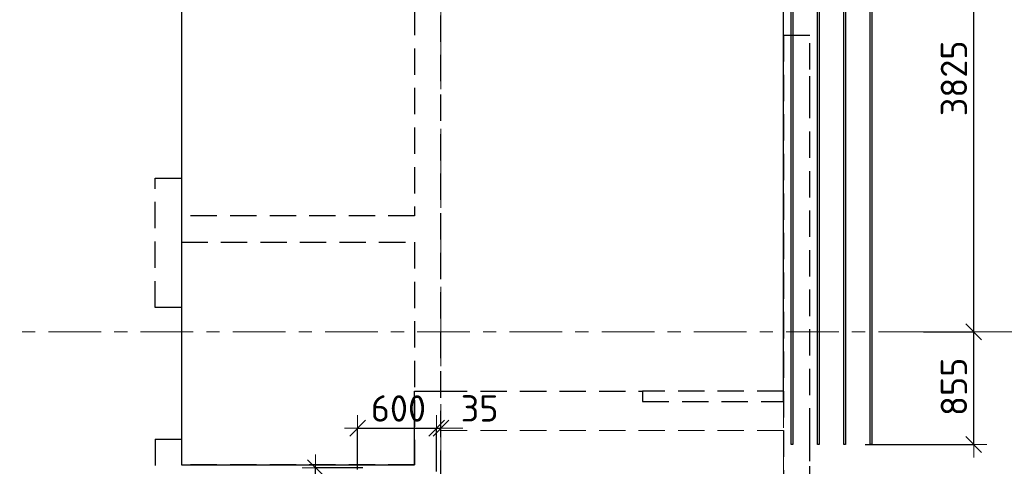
# Model space of a CAD drawing. Header units: metres. Extents: x -38 to 107, y -15 to 21.
# Tile 41 of 89: x 39.85 to 47.33, y 11.78 to 15.17. Entities that reach past the tile are written whole.
import ezdxf

# ---------------------------------------------------------------- set-up
doc = ezdxf.new("R2010")
doc.units = ezdxf.units.M
doc.header["$PDMODE"] = 65
for name, pattern in [('______11', [0.5, 0.4, -0.05, 0, -0.05]), ('______2', [0.27, 0.2, -0.07]), ('______3', [0.5, 0.4, -0.1]), ('______5', [1.1, 0.8, -0.1, 0.1, -0.1])]:
    doc.linetypes.add(name, pattern=pattern)
for name, color, linetype, lineweight in [('XR$2$Осевая линия (1)', 7, '______5', 13), ('XR$3$Балка (1)', 7, '______3', 13), ('XR$3$Перекрытие (1)', 7, 'Continuous', 35), ('XR$3$Размерная линия (1)', 7, 'Continuous', 13)]:
    doc.layers.add(name, color=color, linetype=linetype, lineweight=lineweight)
doc.layers.add('XR$3$Арм.стержн.Доп. Арм верхн.зоны Х', color=7, linetype='Continuous', lineweight=35, true_color=0x8c8cff)
doc.layers.add('XR$5$Стена_ бетон несущ.', color=7, linetype='Continuous', lineweight=70, true_color=0xb4b496)
doc.styles.add('ISOCPEUR', font='txt')
doc.dimstyles.new('DIMSTYLE_3', dxfattribs={"dimtxt": 0.2, "dimasz": 0.2, "dimexe": 0, "dimexo": 0, "dimgap": 0.1, "dimtad": 2, "dimdec": 0, "dimlfac": 1000, "dimrnd": 5, "dimzin": 12, "dimdsep": 46, "dimtxsty": 'ISOCPEUR', "dimblk1": 'ALL_ML_STRICH', "dimblk2": 'ALL_ML_STRICH', "dimsah": 1, "dimcen": 0, "dimclrd": 7, "dimclre": 256, "dimclrt": 7, "dimadec": 0, "dimazin": 0, "dimtfac": 1, "dimtdec": 0, "dimtix": 1, "dimtmove": 2, "dimatfit": 3, "dimfxl": 0, "dimtzin": 0, "dimlwd": 0, "dimlwe": -3, "dimarcsym": 0})
doc.dimstyles.new('DIMSTYLE_6', dxfattribs={"dimtxt": 0.2, "dimasz": 0.2, "dimexe": 0, "dimexo": 0, "dimgap": 0.1, "dimtad": 2, "dimdec": 0, "dimlfac": 1000, "dimrnd": 5, "dimzin": 12, "dimdsep": 46, "dimtxsty": 'ISOCPEUR', "dimblk1": 'ALL_ML_STRICH', "dimblk2": 'ALL_ML_STRICH', "dimsah": 1, "dimcen": 0, "dimclrd": 7, "dimclre": 256, "dimclrt": 7, "dimadec": 0, "dimazin": 0, "dimtfac": 1, "dimtdec": 0, "dimtix": 1, "dimtmove": 2, "dimatfit": 3, "dimfxl": 0, "dimtvp": 1.2, "dimtzin": 0, "dimlwd": 0, "dimlwe": -3, "dimarcsym": 0})

# ---------------------------------------------------------------- blocks, each defined once
blk = doc.blocks.new('ALL_ML_STRICH')
at = {"color": 0, "linetype": 'ByBlock', "lineweight": -2}
for p, q in [((0, -0.5), (0, 0.5)), ((-1, 0), (0.5, 0)), ((-0.3, -0.3), (0.3, 0.3))]:
    blk.add_line(p, q, dxfattribs=at)
blk = doc.blocks.new('*D231')
at = {"layer": 'DEFPOINTS', "color": 7, "linetype": 'Continuous', "lineweight": 13, "transparency": 33554687}
for p in [(42.4173, 12.0681), (42.4173, 11.7342), (43.0173, 11.7209)]:
    blk.add_point(p, dxfattribs=at)
at = {"layer": 'XR$3$Размерная линия (1)', "color": 9, "linetype": 'Continuous', "lineweight": -2, "true_color": 0xc7c7c7, "transparency": 33554687}
for p, q in [((42.4173, 11.7542), (42.4173, 12.0681)), ((43.0173, 11.7409), (43.0173, 12.0681))]:
    blk.add_line(p, q, dxfattribs=at)
at = {"layer": 'XR$3$Размерная линия (1)', "color": 7, "linetype": 'Continuous', "lineweight": -2, "transparency": 33554687}
blk.add_line((42.4173, 12.0681), (43.0173, 12.0681), dxfattribs=at)
at = {"layer": 'XR$3$Размерная линия (1)', "color": 7, "linetype": 'Continuous', "lineweight": 13, "transparency": 33554687, "xscale": 0.2, "yscale": 0.2, "zscale": 0.2, "rotation": 180}
blk.add_blockref('ALL_ML_STRICH', (42.4173, 12.0681), dxfattribs=at)
at = {"layer": 'XR$3$Размерная линия (1)', "color": 7, "linetype": 'Continuous', "lineweight": 13, "transparency": 33554687, "xscale": 0.2, "yscale": 0.2, "zscale": 0.2}
blk.add_blockref('ALL_ML_STRICH', (43.0173, 12.0681), dxfattribs=at)
at = {"layer": 'XR$3$Размерная линия (1)', "color": 7, "linetype": 'Continuous', "lineweight": 13, "transparency": 33554687, "insert": (42.7273, 12.2181), "char_height": 0.2, "width": 0.6, "attachment_point": 5, "style": 'ISOCPEUR'}
blk.add_mtext('\\A1;{600}', dxfattribs=at)
blk = doc.blocks.new('*D232')
at = {"layer": 'DEFPOINTS', "color": 7, "linetype": 'Continuous', "lineweight": 13, "transparency": 33554687}
for p in [(43.0173, 12.0681), (43.05, 11.984), (43.0173, 11.7209)]:
    blk.add_point(p, dxfattribs=at)
at = {"layer": 'XR$3$Размерная линия (1)', "color": 9, "linetype": 'Continuous', "lineweight": -2, "true_color": 0xc7c7c7, "transparency": 33554687}
for p, q in [((43.0173, 11.7409), (43.0173, 12.0681)), ((43.05, 12.004), (43.05, 12.0681))]:
    blk.add_line(p, q, dxfattribs=at)
at = {"layer": 'XR$3$Размерная линия (1)', "color": 7, "linetype": 'Continuous', "lineweight": -2, "transparency": 33554687}
blk.add_line((43.0173, 12.0681), (43.05, 12.0681), dxfattribs=at)
at = {"layer": 'XR$3$Размерная линия (1)', "color": 7, "linetype": 'Continuous', "lineweight": 13, "transparency": 33554687, "xscale": 0.2, "yscale": 0.2, "zscale": 0.2}
blk.add_blockref('ALL_ML_STRICH', (43.05, 12.0681), dxfattribs=at)
at = {"layer": 'XR$3$Размерная линия (1)', "color": 7, "linetype": 'Continuous', "lineweight": 13, "transparency": 33554687, "xscale": 0.2, "yscale": 0.2, "zscale": 0.2, "rotation": 180}
blk.add_blockref('ALL_ML_STRICH', (43.0173, 12.0681), dxfattribs=at)
at = {"layer": 'XR$3$Размерная линия (1)', "color": 7, "linetype": 'Continuous', "lineweight": 13, "transparency": 33554687, "insert": (43.3433, 12.2186), "char_height": 0.2, "width": 0.4, "attachment_point": 5, "style": 'ISOCPEUR'}
blk.add_mtext('\\A1;{35}', dxfattribs=at)
blk = doc.blocks.new('*D234')
at = {"layer": 'DEFPOINTS', "color": 7, "linetype": 'Continuous', "lineweight": 13, "transparency": 33554687}
for p in [(42.4765, 11.7688), (42.0973, 9.4288), (42.5008, 9.4288)]:
    blk.add_point(p, dxfattribs=at)
at = {"layer": 'XR$3$Размерная линия (1)', "color": 9, "linetype": 'Continuous', "lineweight": -2, "true_color": 0xc7c7c7, "transparency": 33554687}
for p, q in [((42.4565, 11.7688), (42.0973, 11.7688)), ((42.4808, 9.4288), (42.0973, 9.4288))]:
    blk.add_line(p, q, dxfattribs=at)
at = {"layer": 'XR$3$Размерная линия (1)', "color": 7, "linetype": 'Continuous', "lineweight": -2, "transparency": 33554687}
blk.add_line((42.0973, 9.4288), (42.0973, 11.7688), dxfattribs=at)
at = {"layer": 'XR$3$Размерная линия (1)', "color": 7, "linetype": 'Continuous', "lineweight": 13, "transparency": 33554687, "xscale": 0.2, "yscale": 0.2, "zscale": 0.2}
for p, rotation in [((42.0973, 11.7688), 90), ((42.0973, 9.4288), 270)]:
    blk.add_blockref('ALL_ML_STRICH', p, dxfattribs=dict(at, rotation=rotation))
at = {"layer": 'XR$3$Размерная линия (1)', "color": 7, "linetype": 'Continuous', "lineweight": 13, "transparency": 33554687, "insert": (41.9473, 10.5988), "char_height": 0.2, "width": 0.8, "attachment_point": 5, "rotation": 90, "style": 'ISOCPEUR'}
blk.add_mtext('\\A1;{2340}', dxfattribs=at)
blk = doc.blocks.new('*D252')
at = {"layer": 'DEFPOINTS', "color": 7, "linetype": 'Continuous', "lineweight": 13, "transparency": 33554687}
for p in [(46.6933, 12.8), (46.2498, 11.9452), (47.0937, 11.9452)]:
    blk.add_point(p, dxfattribs=at)
at = {"layer": 'XR$3$Размерная линия (1)', "color": 9, "linetype": 'Continuous', "lineweight": -2, "true_color": 0xc7c7c7, "transparency": 33554687}
for p, q in [((46.7133, 12.8), (47.0937, 12.8)), ((46.2698, 11.9452), (47.0937, 11.9452))]:
    blk.add_line(p, q, dxfattribs=at)
at = {"layer": 'XR$3$Размерная линия (1)', "color": 7, "linetype": 'Continuous', "lineweight": -2, "transparency": 33554687}
blk.add_line((47.0937, 11.9452), (47.0937, 12.8), dxfattribs=at)
at = {"layer": 'XR$3$Размерная линия (1)', "color": 7, "linetype": 'Continuous', "lineweight": 13, "transparency": 33554687, "xscale": 0.2, "yscale": 0.2, "zscale": 0.2}
for p, rotation in [((47.0937, 12.8), 90), ((47.0937, 11.9452), 270)]:
    blk.add_blockref('ALL_ML_STRICH', p, dxfattribs=dict(at, rotation=rotation))
at = {"layer": 'XR$3$Размерная линия (1)', "color": 7, "linetype": 'Continuous', "lineweight": 13, "transparency": 33554687, "insert": (46.9437, 12.3826), "char_height": 0.2, "width": 0.6, "attachment_point": 5, "rotation": 90, "style": 'ISOCPEUR'}
blk.add_mtext('\\A1;{855}', dxfattribs=at)
blk = doc.blocks.new('*D253')
at = {"layer": 'DEFPOINTS', "color": 7, "linetype": 'Continuous', "lineweight": 13, "transparency": 33554687}
for p in [(46.2602, 16.6252), (46.6933, 12.8), (47.0937, 12.8)]:
    blk.add_point(p, dxfattribs=at)
at = {"layer": 'XR$3$Размерная линия (1)', "color": 9, "linetype": 'Continuous', "lineweight": -2, "true_color": 0xc7c7c7, "transparency": 33554687}
for p, q in [((46.2802, 16.6252), (47.0937, 16.6252)), ((46.7133, 12.8), (47.0937, 12.8))]:
    blk.add_line(p, q, dxfattribs=at)
at = {"layer": 'XR$3$Размерная линия (1)', "color": 7, "linetype": 'Continuous', "lineweight": -2, "transparency": 33554687}
blk.add_line((47.0937, 12.8), (47.0937, 16.6252), dxfattribs=at)
at = {"layer": 'XR$3$Размерная линия (1)', "color": 7, "linetype": 'Continuous', "lineweight": 13, "transparency": 33554687, "xscale": 0.2, "yscale": 0.2, "zscale": 0.2}
for p, rotation in [((47.0937, 16.6252), 90), ((47.0937, 12.8), 270)]:
    blk.add_blockref('ALL_ML_STRICH', p, dxfattribs=dict(at, rotation=rotation))
at = {"layer": 'XR$3$Размерная линия (1)', "color": 7, "linetype": 'Continuous', "lineweight": 13, "transparency": 33554687, "insert": (46.9437, 14.7226), "char_height": 0.2, "width": 0.8, "attachment_point": 5, "rotation": 90, "style": 'ISOCPEUR'}
blk.add_mtext('\\A1;{3825}', dxfattribs=at)

msp = doc.modelspace()

# ---------------------------------------------------------------- linework, layer by layer
at = {"layer": 'XR$2$Осевая линия (1)', "color": 253, "linetype": '______11', "lineweight": 13, "true_color": 0xa0a0a0, "transparency": 33554687}
for p, q in [((43.05, 8.34), (43.05, 19.78)), ((45.65, 6.74), (45.65, 19.78)), ((-2.63, 12.8), (62.6, 12.8))]:
    msp.add_line(p, q, dxfattribs=at)
at = {"layer": 'XR$3$Арм.стержн.Доп. Арм верхн.зоны Х', "color": 34, "linetype": 'Continuous', "lineweight": 25, "transparency": 33554687}
for points in [[(45.7082, 11.9452), (45.7082, 16.6252), (45.7202, 16.6252), (45.7202, 11.9452), (45.7082, 11.9452)], [(45.9082, 11.9452), (45.9082, 16.6252), (45.9202, 16.6252), (45.9202, 11.9452), (45.9082, 11.9452)], [(46.1082, 11.9452), (46.1082, 16.6252), (46.1202, 16.6252), (46.1202, 11.9452), (46.1082, 11.9452)], [(46.3082, 11.9452), (46.3082, 16.6252), (46.3202, 16.6252), (46.3202, 11.9452), (46.3082, 11.9452)]]:
    msp.add_lwpolyline(points, dxfattribs=at)
at = {"layer": 'XR$3$Балка (1)', "color": 7, "linetype": '______2', "lineweight": 25, "transparency": 33554687}
for p, q in [((43.05, 12.3502), (44.58, 12.3502)), ((44.58, 12.3502), (44.58, 12.2702)), ((45.65, 12.3502), (44.58, 12.3502)), ((44.58, 12.2702), (45.65, 12.2702))]:
    msp.add_line(p, q, dxfattribs=at)
at = {"layer": 'XR$3$Перекрытие (1)', "color": 7, "linetype": 'Continuous', "lineweight": 25, "transparency": 33554687}
for p, q in [((41.0797, 16.6502), (41.0797, 11.7903)), ((45.65, 12.2702), (45.65, 16.4002)), ((42.85, 11.7903), (42.85, 12.3502)), ((42.85, 12.3502), (43.05, 12.3502)), ((41.0797, 11.7903), (42.85, 11.7903))]:
    msp.add_line(p, q, dxfattribs=at)
at = {"layer": 'XR$3$Перекрытие (1)', "color": 7, "linetype": '______2', "lineweight": 18, "transparency": 33554687}
for p, q in [((43.05, 12.0502), (43.05, 12.3502)), ((45.65, 12.2702), (45.65, 12.0502)), ((45.65, 12.0502), (43.05, 12.0502))]:
    msp.add_line(p, q, dxfattribs=at)
at = {"layer": 'XR$5$Стена_ бетон несущ.', "color": 253, "linetype": '______2', "lineweight": -3, "true_color": 0xa0a0a0, "transparency": 33554687}
for p, q in [((42.85, 16.45), (42.85, 13.68)), ((43.05, 10.8), (43.05, 16.119)), ((45.65, 15.05), (45.85, 15.05)), ((45.65, 15.05), (45.65, 10.8)), ((45.85, 14.79), (45.85, 15.05)), ((45.85, 14.54), (45.85, 14.79)), ((45.85, 12.0195), (45.85, 14.54)), ((40.8797, 13.965), (41.0797, 13.965)), ((40.8797, 12.985), (40.8797, 13.965)), ((41.0797, 13.965), (41.0797, 13.68)), ((42.85, 13.68), (41.0797, 13.68)), ((41.0797, 13.48), (42.85, 13.48)), ((41.0797, 13.48), (41.0797, 12.985)), ((42.85, 13.48), (42.85, 11.79)), ((41.0797, 12.985), (40.8797, 12.985)), ((40.8797, 11.985), (41.0797, 11.985)), ((40.8797, 11.985), (40.8797, 11.59)), ((41.0797, 11.985), (41.0797, 11.79)), ((45.85, 11.8195), (45.85, 12.0195)), ((45.85, 11.28), (45.85, 11.8195)), ((42.85, 11.79), (41.0797, 11.79))]:
    msp.add_line(p, q, dxfattribs=at)

# ---------------------------------------------------------------- dimensions: what is measured, and where the dimension line sits
at = {"layer": 'XR$3$Размерная линия (1)', "color": 7, "linetype": 'Continuous', "lineweight": 13, "transparency": 33554687}
for base, p1, p2, picture, middle in [((47.0937, 16.6252), (46.7133, 12.8), (46.2802, 16.6252), '*D253', (46.9437, 14.7226)), ((47.0937, 12.8), (46.2698, 11.9452), (46.7133, 12.8), '*D252', (46.9437, 12.3826)), ((42.0973, 11.7688), (42.4808, 9.4288), (42.4565, 11.7688), '*D234', (41.9473, 10.5988))]:
    dim = msp.add_linear_dim(base=base, p1=p1, p2=p2, angle=90, dimstyle='DIMSTYLE_3', override={"dimpost": '<>', "dimclrd": 7, "dimclre": 9, "dimclrt": 7, "dimlwd": 0, "dimlwe": 65533}, dxfattribs=at)
    dim.commit()
    dim.dimension.update_dxf_attribs({"geometry": picture, "text_midpoint": middle, "dimtype": 160})
for base, p1, p2, dimstyle, picture, middle in [((43.0173, 12.0681), (42.4173, 11.7542), (43.0173, 11.7409), 'DIMSTYLE_3', '*D231', (42.7273, 12.2181)), ((43.05, 12.0681), (43.0173, 11.7409), (43.05, 12.004), 'DIMSTYLE_6', '*D232', (43.3433, 12.2186))]:
    dim = msp.add_linear_dim(base=base, p1=p1, p2=p2, dimstyle=dimstyle, override={"dimpost": '<>', "dimclrd": 7, "dimclre": 9, "dimclrt": 7, "dimlwd": 0, "dimlwe": 65533}, dxfattribs=at)
    dim.commit()
    dim.dimension.update_dxf_attribs({"geometry": picture, "text_midpoint": middle, "dimtype": 160})

doc.saveas('drawing.dxf')
